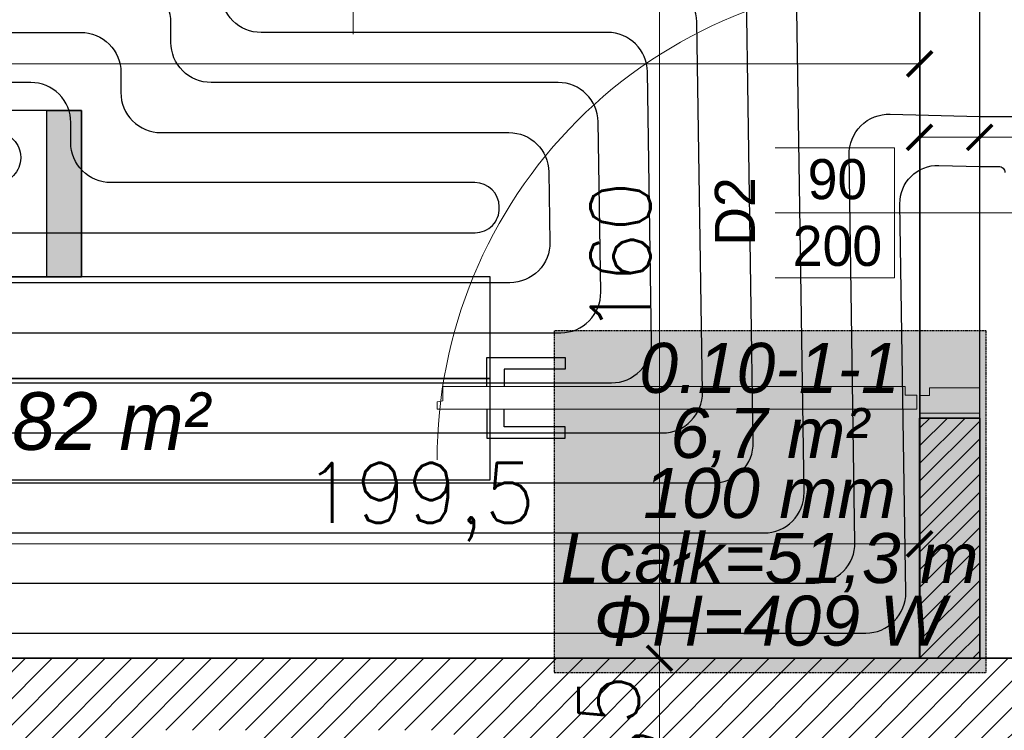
# Model space of a CAD drawing. Header units: millimetres. Extents: x -740 to 33545, y -26688 to 22494.
# Tile 179 of 256: x 11411 to 11608, y 10820 to 10962. Entities that reach past the tile are written whole.
import ezdxf
from ezdxf.enums import TextEntityAlignment as Align
from ezdxf.lldxf.tags import DXFTag

# ---------------------------------------------------------------- set-up
doc = ezdxf.new("R2010")
doc.units = ezdxf.units.MM
doc.header["$MEASUREMENT"] = 0
doc.linetypes.add('HIDDENX2', pattern=[0.1905, 0.127, -0.0635])
doc.layers.get('Defpoints').update_dxf_attribs({"color": 252})
for name, color, linetype, lineweight in [('A_istniejące ściany', 252, 'Continuous', 35), ('A_l.przerywana', 252, 'ICAD_ISO03W100', 9), ('A_opisy', 252, 'Continuous', 15), ('A_projektowane sciany', 252, 'Continuous', 35), ('l.wypełnien', 252, 'Continuous', 5), ('wymiarowanie', 252, 'Continuous', 9)]:
    doc.layers.add(name, color=color, linetype=linetype, lineweight=lineweight)
for name, color, linetype, lineweight, true_color in [('IS_Heating_cooling floor', 7, 'HIDDENX2', 25, 0x008000), ('IS_Przyłącze (powrotne)', 5, 'Continuous', 25, 0x0000ff), ('IS_Przyłącze (zasilające)', 1, 'Continuous', 25, 0xff0000), ('IS_Strefa podłóg', 7, 'Continuous', 25, 0x008000), ('IS_Wężownica OChP', 7, 'Continuous', 25, 0x800080)]:
    doc.layers.add(name, color=color, linetype=linetype, lineweight=lineweight, true_color=true_color)
doc.layers.add('stolarka', color=252, linetype='Continuous')
doc.layers.add('tabelki opis', color=252, linetype='Continuous')
doc.styles.add('Arial__I__', font='ariali.ttf')
doc.styles.add('styl2', font='simplex.shx')
tags = doc.linetypes.add('ICAD_ISO03W100', pattern=[30, 12, -18]).pattern_tags.tags
tags[6:7] = [DXFTag(74, 4), DXFTag(75, 0), DXFTag(340, '0'), DXFTag(46, 1.0), DXFTag(50, 0.0), DXFTag(44, 0.0), DXFTag(45, 0.0)]
tags[4:5] = [DXFTag(74, 4), DXFTag(75, 0), DXFTag(340, '0'), DXFTag(46, 1.0), DXFTag(50, 0.0), DXFTag(44, 0.0), DXFTag(45, 0.0)]
doc.dimstyles.new('Skala 1-50', dxfattribs={"dimtxt": 12, "dimasz": 5, "dimexe": 1, "dimexo": 1, "dimgap": 1.5, "dimtad": 1, "dimdec": 1, "dimrnd": 0.5, "dimtxsty": 'styl2', "dimblk": 'ARCHTICK', "dimcen": 5, "dimadec": 0, "dimazin": 0, "dimtfac": 1, "dimtdec": 1, "dimtmove": 1, "dimatfit": 3, "dimldrblk": 'ARCHTICK', "dimfxl": 0, "dimlwd": -1, "dimlwe": -1, "dimarcsym": 0})

# ---------------------------------------------------------------- blocks, each defined once
blk = doc.blocks.new('_ArchTick')
at = {"color": 0, "linetype": 'ByBlock', "const_width": 0.15}
blk.add_lwpolyline([(-0.5, -0.5), (0.5, 0.5)], dxfattribs=at)
blk = doc.blocks.new('*D1208')
at = {"layer": 'Defpoints', "color": 0}
for p in [(11559.87, 10994.32), (11521.21, 10834.32), (11539.01, 10834.32)]:
    blk.add_point(p, dxfattribs=at)
at = {"layer": 'wymiarowanie', "color": 0}
for p, q in [((11544.01, 10994.32), (11538.01, 10994.32)), ((11539.01, 10994.32), (11539.01, 10834.32)), ((11534.01, 10834.32), (11540.01, 10834.32))]:
    blk.add_line(p, q, dxfattribs=at)
at = {"layer": 'wymiarowanie', "color": 0, "xscale": 5, "yscale": 5, "zscale": 5}
for p, rotation in [((11539.01, 10994.32), 90), ((11539.01, 10834.32), 270)]:
    blk.add_blockref('_ArchTick', p, dxfattribs=dict(at, rotation=rotation))
at = {"layer": 'wymiarowanie', "color": 0, "insert": (11531.21, 10914.32), "char_height": 12, "attachment_point": 5, "rotation": 90, "style": 'styl2'}
blk.add_mtext('160', dxfattribs=at)
blk = doc.blocks.new('*D1209')
at = {"layer": 'Defpoints', "color": 0}
for p in [(11528.14, 10834.32), (11527.57, 10791.99), (11539.01, 10791.99)]:
    blk.add_point(p, dxfattribs=at)
at = {"layer": 'wymiarowanie', "color": 0}
for p, q in [((11534.01, 10834.32), (11540.01, 10834.32)), ((11539.01, 10834.32), (11539.01, 10791.99)), ((11534.01, 10791.99), (11540.01, 10791.99))]:
    blk.add_line(p, q, dxfattribs=at)
at = {"layer": 'wymiarowanie', "color": 0, "xscale": 5, "yscale": 5, "zscale": 5}
for p, rotation in [((11539.01, 10834.32), 90), ((11539.01, 10791.99), 270)]:
    blk.add_blockref('_ArchTick', p, dxfattribs=dict(at, rotation=rotation))
at = {"layer": 'wymiarowanie', "color": 0, "insert": (11530.66, 10813.16), "char_height": 12, "attachment_point": 5, "rotation": 90, "style": 'styl2'}
blk.add_mtext('42,5', dxfattribs=at)
blk = doc.blocks.new('*D1420')
at = {"layer": 'Defpoints', "color": 0}
for p in [(11602.93, 10938.4), (11590.93, 10925.2), (11602.93, 10925.52)]:
    blk.add_point(p, dxfattribs=at)
at = {"layer": 'wymiarowanie', "color": 0}
for p, q in [((11590.93, 10933.4), (11590.93, 10939.4)), ((11602.93, 10933.4), (11602.93, 10939.4)), ((11590.93, 10938.4), (11602.93, 10938.4)), ((11602.93, 10938.4), (11633.39, 10938.4))]:
    blk.add_line(p, q, dxfattribs=at)
at = {"layer": 'wymiarowanie', "color": 0, "xscale": 5, "yscale": 5, "zscale": 5, "rotation": 180}
blk.add_blockref('_ArchTick', (11590.93, 10938.4), dxfattribs=at)
at = {"layer": 'wymiarowanie', "color": 0, "xscale": 5, "yscale": 5, "zscale": 5}
blk.add_blockref('_ArchTick', (11602.93, 10938.4), dxfattribs=at)
at = {"layer": 'wymiarowanie', "color": 0, "insert": (11624.13, 10946.05), "char_height": 12, "attachment_point": 5, "style": 'styl2'}
blk.add_mtext('12', dxfattribs=at)
blk = doc.blocks.new('*D1421')
at = {"layer": 'Defpoints', "color": 0}
for p in [(11722.93, 10938.4), (11722.93, 10928.19), (11602.93, 10925.52)]:
    blk.add_point(p, dxfattribs=at)
at = {"layer": 'wymiarowanie', "color": 0}
for p, q in [((11602.93, 10933.4), (11602.93, 10939.4)), ((11722.93, 10933.4), (11722.93, 10939.4)), ((11602.93, 10938.4), (11722.93, 10938.4))]:
    blk.add_line(p, q, dxfattribs=at)
at = {"layer": 'wymiarowanie', "color": 0, "xscale": 5, "yscale": 5, "zscale": 5, "rotation": 180}
blk.add_blockref('_ArchTick', (11602.93, 10938.4), dxfattribs=at)
at = {"layer": 'wymiarowanie', "color": 0, "xscale": 5, "yscale": 5, "zscale": 5}
blk.add_blockref('_ArchTick', (11722.93, 10938.4), dxfattribs=at)
at = {"layer": 'wymiarowanie', "color": 0, "insert": (11662.93, 10946.2), "char_height": 12, "attachment_point": 5, "style": 'styl2'}
blk.add_mtext('120', dxfattribs=at)
blk = doc.blocks.new('*D2685')
at = {"layer": 'Defpoints', "color": 0}
for p in [(11169.43, 10984.32), (11590.93, 10977.96), (11590.93, 10953.07)]:
    blk.add_point(p, dxfattribs=at)
at = {"layer": 'wymiarowanie', "color": 0}
for p, q in [((11169.43, 10958.07), (11169.43, 10952.07)), ((11590.93, 10958.07), (11590.93, 10952.07)), ((11169.43, 10953.07), (11590.93, 10953.07))]:
    blk.add_line(p, q, dxfattribs=at)
at = {"layer": 'wymiarowanie', "color": 0, "xscale": 5, "yscale": 5, "zscale": 5, "rotation": 180}
blk.add_blockref('_ArchTick', (11169.43, 10953.07), dxfattribs=at)
at = {"layer": 'wymiarowanie', "color": 0, "xscale": 5, "yscale": 5, "zscale": 5}
blk.add_blockref('_ArchTick', (11590.93, 10953.07), dxfattribs=at)
at = {"layer": 'wymiarowanie', "color": 0, "insert": (11380.18, 10961.42), "char_height": 12, "attachment_point": 5, "style": 'styl2'}
blk.add_mtext('421,5', dxfattribs=at)
blk = doc.blocks.new('*D2689')
at = {"layer": 'Defpoints', "color": 0}
for p in [(11590.93, 10857.17), (11391.26, 10834.32), (11590.93, 10834.32)]:
    blk.add_point(p, dxfattribs=at)
at = {"layer": 'wymiarowanie', "color": 0}
for p, q in [((11391.26, 10852.17), (11391.26, 10858.17)), ((11590.93, 10852.17), (11590.93, 10858.17)), ((11391.26, 10857.17), (11590.93, 10857.17))]:
    blk.add_line(p, q, dxfattribs=at)
at = {"layer": 'wymiarowanie', "color": 0, "xscale": 5, "yscale": 5, "zscale": 5, "rotation": 180}
blk.add_blockref('_ArchTick', (11391.26, 10857.17), dxfattribs=at)
at = {"layer": 'wymiarowanie', "color": 0, "xscale": 5, "yscale": 5, "zscale": 5}
blk.add_blockref('_ArchTick', (11590.93, 10857.17), dxfattribs=at)
at = {"layer": 'wymiarowanie', "color": 0, "insert": (11491.09, 10865.52), "char_height": 12, "attachment_point": 5, "style": 'styl2'}
blk.add_mtext('199,5', dxfattribs=at)

msp = doc.modelspace()

# ---------------------------------------------------------------- hatches: boundary and pattern name
at = {"layer": 'IS_Heating_cooling floor', "lineweight": 50, "true_color": 0xffffff, "transparency": 33554687}
msp.add_hatch(color=7, dxfattribs=at).paths.add_polyline_path([(11517.94, 10831.45), (11604.22, 10831.45), (11604.22, 10899.75), (11517.94, 10899.75)])
at = {"layer": 'l.wypełnien'}
h = msp.add_hatch(dxfattribs=at)
h.set_pattern_fill('ANSI31', color=256, scale=30, style=0)
h.paths.add_polyline_path([(11391.26, 10402.52), (11391.26, 10359.34), (11839.15, 10359.34), (11839.15, 9782.76), (11774.02, 9782.76), (11774.02, 9765.83), (11774.02, 9754.82), (11774.02, 9739.58), (11839.15, 9739.58), (11882.33, 9739.58), (11882.33, 10522.75), (11866.24, 10522.75), (11854.39, 10522.75), (11839.15, 10522.75), (11839.15, 10402.52), (11426.82, 10402.52), (11426.82, 10552.38), (11401.42, 10552.38), (11401.42, 10402.52)])
h.paths.add_polyline_path([(11391.26, 10834.32), (11391.26, 10791.99), (11401.42, 10791.99), (11401.42, 10654.38), (11426.82, 10654.38), (11426.82, 10791.99), (11839.15, 10791.99), (11839.15, 10677.69), (11854.39, 10677.69), (11866.24, 10677.69), (11882.33, 10677.69), (11882.33, 11331.32), (11882.33, 11374.5), (11799.42, 11374.5), (11799.42, 11331.32), (11839.15, 11331.32), (11839.15, 10994.32), (11839.15, 10834.32), (11699.45, 10834.32), (11685.18, 10834.32), (11640.68, 10834.32), (11401.42, 10834.32)])
h.paths.add_polyline_path([(11477.62, 10806.38), (11477.62, 10819.93), (11497.94, 10819.93), (11497.94, 10806.38)], flags=16)
h.paths.add_polyline_path([(11438.67, 10819.93), (11438.67, 10806.38), (11457.3, 10806.38), (11457.3, 10819.93)], flags=16)
h.paths.add_polyline_path([(11429.29, 9739.58), (11429.29, 9782.76), (11384.13, 9782.76), (11384.13, 9739.58)])
h.paths.add_polyline_path([(11624.02, 9739.58), (11624.02, 9782.76), (11579.29, 9782.76), (11579.29, 9739.58)])
h = msp.add_hatch(dxfattribs=at)
h.set_pattern_fill('ANSI31', color=256, scale=20, style=0)
h.paths.add_polyline_path([(11528.81, 11006.32), (11528.81, 10994.32), (11590.93, 10994.32), (11590.93, 10984.32), (11602.93, 10984.32), (11602.93, 10994.32), (11616.93, 10994.32), (11616.93, 11006.32), (11602.93, 11006.32), (11602.93, 11114.32), (11839.15, 11114.32), (11839.15, 11126.32), (11590.93, 11126.32), (11590.93, 11006.32)])
h.paths.add_polyline_path([(11391.26, 10994.32), (11391.26, 11006.32), (11404.81, 11006.32), (11404.81, 11331.32), (11416.81, 11331.32), (11416.81, 11006.32), (11426.81, 11006.32), (11426.81, 10994.32)])
h.paths.add_polyline_path([(11708.93, 10994.32), (11708.93, 11006.32), (11839.15, 11006.32), (11839.15, 10994.32), (11734.93, 10994.32), (11734.93, 10984.32), (11722.93, 10984.32), (11722.93, 10994.32)])
h.paths.add_polyline_path([(11289.26, 10994.32), (11289.26, 11006.32), (11169.43, 11006.32), (11169.43, 10994.32)])
h.paths.add_polyline_path([(11734.93, 10834.32), (11734.93, 10892.32), (11722.93, 10892.32), (11722.93, 10834.32)])
h.paths.add_polyline_path([(11602.93, 10834.32), (11602.93, 10882.32), (11590.93, 10882.32), (11590.93, 10834.32)])
at = {"layer": 'tabelki opis'}
msp.add_hatch(color=256, dxfattribs=at).paths.add_polyline_path([(11423.57, 10910.51), (11423.57, 10943.78), (11416.61, 10943.78), (11416.61, 10910.51)])

# ---------------------------------------------------------------- linework, layer by layer
at = {"layer": 'A_istniejące ściany'}
msp.add_lwpolyline([(11699.45, 10834.32), (11401.42, 10834.32)], dxfattribs=at)
at = {"layer": 'A_l.przerywana', "ltscale": 0.3}
msp.add_lwpolyline([(11602.93, 10882.32), (11590.93, 10882.32), (11590.93, 10984.32), (11602.93, 10984.32)], close=True, dxfattribs=at)
at = {"layer": 'A_opisy'}
msp.add_line((11477.81, 10959.04), (11477.81, 11024.04), dxfattribs=at)
at = {"layer": 'A_projektowane sciany'}
for p, q in [((11590.93, 10882.32), (11602.93, 10882.32)), ((11590.93, 10882.32), (11590.93, 10834.32)), ((11602.93, 10882.32), (11602.93, 10834.32))]:
    msp.add_line(p, q, dxfattribs=at)
at = {"layer": 'IS_Heating_cooling floor'}
msp.add_lwpolyline([(11517.94, 10831.45), (11604.22, 10831.45), (11604.22, 10899.75), (11517.94, 10899.75)], close=True, dxfattribs=at)
at = {"layer": 'IS_Przyłącze (zasilające)', "color": 132, "true_color": 0x00c8c8, "transparency": 33554687}
msp.add_lwpolyline([(11336.27, 10742), (11336.27, 10881.35, -0.414214), (11344.27, 10889.35), (11529.41, 10889.35, 0.418674), (11537.41, 10897.47), (11536.59, 10951.47, 0.409767), (11528.59, 10959.35), (11459.42, 10959.35, -0.414214), (11451.42, 10967.35), (11451.42, 10971.35, 0.414214), (11443.42, 10979.35), (11388.27, 10979.35, -0.414214), (11380.27, 10987.35), (11380.27, 11006.35), (11380.27, 11008.85)], format="xyb", dxfattribs=at)
at = {"layer": 'IS_Strefa podłóg', "extrusion": (0, -9.76241e-58, -1)}
msp.add_lwpolyline([(-11602.95, 11114.35), (-11839.15, 11114.35), (-11839.11, 11057.02), (-11839.15, 11044.35), (-11839.15, 11006.35), (-11702.47, 11006.35), (-11702.95, 10994.35), (-11722.95, 10994.35), (-11722.95, 10984.35), (-11734.14, 10984.35), (-11734.95, 10994.35), (-11839.15, 10994.35), (-11839.11, 10834.35), (-11734.95, 10834.34), (-11734.95, 10893.35), (-11722.95, 10892.35), (-11722.95, 10834.34), (-11602.95, 10834.34)], close=True, dxfattribs=at)
at = {"layer": 'IS_Wężownica OChP', "color": 212, "true_color": 0xc800c8, "transparency": 33554687, "extrusion": (0, 0, -1)}
for points in [[(-11334.27, 10899.35), (-11519.26, 10899.35, -0.418675), (-11527.26, 10907.47), (-11526.74, 10941.47, -0.409766), (-11518.74, 10949.35), (-11449.42, 10949.35, 0.414214), (-11441.42, 10957.35), (-11441.42, 10961.35, -0.414214), (-11433.42, 10969.35), (-11378.27, 10969.35, 0.414214)], [(-11368.27, 10959.35), (-11423.42, 10959.35, 0.414214), (-11431.42, 10951.35), (-11431.42, 10947.35, -0.414214), (-11439.42, 10939.35), (-11508.89, 10939.35, 0.409765), (-11516.89, 10931.47), (-11517.11, 10917.47, 0.418676), (-11509.11, 10909.35), (-11324.27, 10909.35, -0.414214)], [(-11314.27, 10919.35), (-11502.18, 10919.35, -0.418673), (-11507, 10924.25), (-11507, 10924.52, -0.409768), (-11502.1, 10929.35), (-11429.42, 10929.35, 0.414214), (-11421.42, 10937.35), (-11421.42, 10941.35, -0.414214), (-11413.42, 10949.35), (-11358.27, 10949.35, 0.414214)], [(-11406.52, 10939.35, 0.414214), (-11411.42, 10934.45), (-11411.42, 10934.25, 0.414214), (-11406.52, 10929.35)]]:
    msp.add_lwpolyline(points, format="xyb", dxfattribs=at)
at = {"layer": 'IS_Wężownica OChP', "color": 12, "true_color": 0xc80000, "transparency": 33554687, "extrusion": (0, 0, -1)}
msp.add_lwpolyline([(-11605.45, 10932.59), (-11606.72, 10932.59, 0.414214), (-11607.95, 10931.37)], format="xyb", dxfattribs=at)
at = {"layer": 'stolarka'}
for points in [[(11504.5, 10888.6), (11504.5, 10894.4), (11520.16, 10894.4), (11520.16, 10892.08), (11507.98, 10892.08), (11507.98, 10888.6)], [(11504.5, 10884.07), (11504.5, 10878.27), (11520.16, 10878.27), (11520.16, 10880.59), (11507.98, 10880.59), (11507.98, 10884.07)]]:
    msp.add_lwpolyline(points, dxfattribs=at)
at = {"layer": 'stolarka', "lineweight": 9}
for points in [[(11590.35, 10886.86), (11590.35, 10884.07), (11494.58, 10884.07), (11494.59, 10885.58), (11495.74, 10885.76), (11495.74, 10888.6), (11588.05, 10888.6), (11588.05, 10886.86), (11590.35, 10886.86)], [(11592.9, 10888.32), (11592.9, 10886.81), (11590.93, 10886.81), (11590.93, 10883.27), (11602.93, 10883.27), (11602.93, 10888.32), (11592.9, 10888.32)]]:
    msp.add_lwpolyline(points, dxfattribs=at)
at = {"layer": 'stolarka', "linetype": 'ICAD_ISO03W100', "lineweight": 13, "ltscale": 0.3}
msp.add_arc((11590.35, 10874.07), 95.77, 90.0003, 180.0531, dxfattribs=at)
at = {"layer": 'tabelki opis'}
for points in [[(11423.57, 10943.78), (11340.41, 10943.78), (11340.41, 10910.51), (11423.57, 10910.51), (11423.57, 10943.78)], [(11340.41, 10890.24), (11505.14, 10890.24), (11505.14, 10910.51), (11340.41, 10910.51), (11340.41, 10890.24)], [(11340.41, 10869.96), (11505.14, 10869.96), (11505.14, 10890.24), (11340.41, 10890.24), (11340.41, 10869.96)]]:
    msp.add_lwpolyline(points, dxfattribs=at)
msp.add_lwpolyline([(11423.57, 10910.51), (11416.61, 10910.51), (11416.61, 10943.78), (11423.57, 10943.78)], close=True, dxfattribs=at)

# ---------------------------------------------------------------- texts
at = {"layer": 'IS_Heating_cooling floor', "style": 'Arial__I__'}
for s, p in [('0.10-1-1', (11560.95, 10884.34)), ('100 mm', (11560.95, 10859.34))]:
    msp.add_text(s, height=10, dxfattribs=at).set_placement(p, align=Align.BOTTOM_CENTER)
for s, p in [('6,7 m²', (11560.95, 10879.34)), ('Lcałk=51,3 m', (11560.95, 10854.34))]:
    msp.add_text(s, height=10, dxfattribs=at).set_placement(p, align=Align.MIDDLE_CENTER)
msp.add_text('ΦH=409 W', height=10, dxfattribs=at).set_placement((11560.95, 10846.84), align=Align.TOP_CENTER)
at = {"layer": 'tabelki opis', "insert": (11396.87, 10887.47), "char_height": 11.52, "width": 68.7387, "attachment_point": 1}
msp.add_mtext('{\\fCentury Gothic|b0|i1|c238|p34;4,82 m²}', dxfattribs=at)

# ---------------------------------------------------------------- dimensions: what is measured, and where the dimension line sits
at = {"layer": 'wymiarowanie'}
for base, p1, p2, picture, middle in [((11590.93, 10953.07), (11169.43, 10984.32), (11590.93, 10977.96), '*D2685', (11380.18, 10961.42)), ((11722.93, 10938.4), (11602.93, 10925.52), (11722.93, 10928.19), '*D1421', (11662.93, 10946.2)), ((11590.93, 10857.17), (11391.26, 10834.32), (11590.93, 10834.32), '*D2689', (11491.09, 10865.52))]:
    dim = msp.add_linear_dim(base=base, p1=p1, p2=p2, dimstyle='Skala 1-50', dxfattribs=at)
    dim.commit()
    dim.dimension.update_dxf_attribs({"geometry": picture, "text_midpoint": middle})
dim = msp.add_linear_dim(base=(11539.01, 10791.99), p1=(11528.14, 10834.32), p2=(11527.57, 10791.99), angle=90, dimstyle='Skala 1-50', dxfattribs=at)
dim.commit()
dim.dimension.update_dxf_attribs({"geometry": '*D1209', "text_midpoint": (11530.66, 10813.16)})

# ---------------------------------------------------------------- next in the draw order: texts
at = {"layer": 'A_opisy', "ltscale": 0.3, "insert": (11572.93, 10923.32), "char_height": 8, "width": 26, "attachment_point": 5, "bg_fill": 2}
msp.add_mtext('\\pi3.19200;{\\fCentury Gothic|b0|i0|c238|p0;90}\\P{\\fCentury Gothic|b0|i0|c238|p0;200}', dxfattribs=at)

# ---------------------------------------------------------------- next in the draw order: linework, layer by layer
at = {"layer": 'A_opisy'}
msp.add_line((11640.93, 10923.32), (11585.93, 10923.32), dxfattribs=at)
at = {"layer": 'A_opisy', "lineweight": 30, "ltscale": 0.3}
msp.add_lwpolyline([(11546.93, 10910.32), (11546.93, 10936.32), (11559.93, 10936.32), (11559.93, 10910.32)], close=True, dxfattribs=at)
at = {"layer": 'A_opisy', "ltscale": 0.3}
for points in [[(11559.93, 10936.32), (11585.93, 10936.32), (11585.93, 10923.32), (11559.93, 10923.32)], [(11559.93, 10923.32), (11585.93, 10923.32), (11585.93, 10910.32), (11559.93, 10910.32)]]:
    msp.add_lwpolyline(points, close=True, dxfattribs=at)

# ---------------------------------------------------------------- next in the draw order: dimensions: what is measured, and where the dimension line sits
at = {"layer": 'wymiarowanie'}
dim = msp.add_linear_dim(base=(11539.01, 10834.32), p1=(11559.87, 10994.32), p2=(11521.21, 10834.32), angle=90, dimstyle='Skala 1-50', dxfattribs=at)
dim.commit()
dim.dimension.update_dxf_attribs({"geometry": '*D1208', "text_midpoint": (11531.21, 10914.32)})
dim = msp.add_linear_dim(base=(11602.93, 10938.4), p1=(11590.93, 10925.2), p2=(11602.93, 10925.52), dimstyle='Skala 1-50', dxfattribs=at)
dim.commit()
dim.dimension.update_dxf_attribs({"geometry": '*D1420', "text_midpoint": (11624.13, 10938.4), "dimtype": 160})

# ---------------------------------------------------------------- next in the draw order: texts
at = {"layer": 'A_opisy', "ltscale": 0.3, "insert": (11554.04, 10923.58), "char_height": 8, "width": 26, "attachment_point": 5, "rotation": 90, "bg_fill": 2}
msp.add_mtext('{\\fCentury Gothic|b0|i0|c238|p0;D2}', dxfattribs=at)

# ---------------------------------------------------------------- next in the draw order: linework, layer by layer
at = {"layer": 'IS_Przyłącze (powrotne)', "color": 132, "true_color": 0x00c8c8, "transparency": 33554687}
msp.add_lwpolyline([(11346.27, 10752), (11346.27, 10871.35, -0.414214), (11354.27, 10879.35), (11539.57, 10879.35, 0.418674), (11547.57, 10887.47), (11546.44, 10961.47, 0.409767), (11538.44, 10969.35), (11469.42, 10969.35, -0.414214), (11461.42, 10977.35), (11461.42, 10981.35, 0.414214), (11453.42, 10989.35), (11398.27, 10989.35, -0.414214), (11390.27, 10997.35), (11390.27, 11006.31), (11390.11, 11013.85)], format="xyb", dxfattribs=at)
at = {"layer": 'IS_Przyłącze (powrotne)', "color": 9, "true_color": 0xc8c8c8, "transparency": 33554687}
msp.add_lwpolyline([(11347.47, 10468.52), (11347.47, 10532.36, 0.417763), (11342.07, 10537.69), (11341.85, 10537.69, -0.417763), (11336.45, 10543.03), (11336.45, 10634.42, -0.414214), (11344.45, 10642.42), (11368.45, 10642.42, 0.414214), (11376.45, 10650.42), (11376.45, 10762.03, 0.414214), (11371.46, 10767.02), (11371.26, 10767.02, -0.414214), (11366.27, 10772), (11366.27, 10851.35, -0.414214), (11374.27, 10859.35), (11559.87, 10859.35, 0.418674), (11567.87, 10867.47), (11566.14, 10981.47, 0.409767), (11558.14, 10989.35), (11489.42, 10989.35, -0.414214), (11481.42, 10997.35), (11481.42, 11006.35), (11481.42, 11008.85)], format="xyb", dxfattribs=at)
at = {"layer": 'IS_Przyłącze (powrotne)', "color": 12, "true_color": 0xc80000, "transparency": 33554687, "extrusion": (0, 0, -1)}
msp.add_lwpolyline([(-11352.47, 10433.54), (-11352.47, 10465.84, 0.424074), (-11354.42, 10467.73, -0.424074), (-11356.45, 10469.61), (-11356.45, 10614.42, 0.414214), (-11364.45, 10622.42), (-11388.45, 10622.42, -0.414214), (-11396.45, 10630.42), (-11396.45, 10782.03, -0.414214), (-11391.46, 10787.02), (-11391.26, 10787.02, 0.414214), (-11386.27, 10792), (-11386.27, 10831.35, 0.414214), (-11394.27, 10839.35), (-11580.18, 10839.35, -0.418674), (-11588.18, 10847.47), (-11587, 10925.11, 0.425797), (-11594.75, 10932.79), (-11602.93, 10932.59), (-11605.45, 10932.59)], format="xyb", dxfattribs=at)
at = {"layer": 'IS_Przyłącze (zasilające)', "color": 9, "true_color": 0xc8c8c8, "transparency": 33554687}
msp.add_lwpolyline([(11344.97, 10463.51), (11344.97, 10519.67, 0.416325), (11336.91, 10527.67), (11334.5, 10527.65, -0.416325), (11326.45, 10535.65), (11326.45, 10644.42, -0.414214), (11334.45, 10652.42), (11358.45, 10652.42, 0.414214), (11366.45, 10660.42), (11366.45, 10752.03, 0.414214), (11361.46, 10757.02), (11361.26, 10757.02, -0.414214), (11356.27, 10762), (11356.27, 10861.35, -0.414214), (11364.27, 10869.35), (11549.72, 10869.35, 0.418674), (11557.72, 10877.47), (11556.29, 10971.47, 0.409767), (11548.29, 10979.35), (11479.42, 10979.35, -0.414214), (11471.42, 10987.35), (11471.42, 11006.35), (11471.42, 11013.85)], format="xyb", dxfattribs=at)
at = {"layer": 'IS_Przyłącze (zasilające)', "color": 12, "true_color": 0xc80000, "transparency": 33554687, "extrusion": (0, 0, -1)}
msp.add_lwpolyline([(-11348.21, 10547.79), (-11347.31, 10547.75, 0.425341), (-11346.45, 10548.58), (-11346.45, 10624.42, 0.414214), (-11354.45, 10632.42), (-11378.45, 10632.42, -0.414214), (-11386.45, 10640.42), (-11386.45, 10772.03, -0.414214), (-11381.46, 10777.02), (-11381.26, 10777.02, 0.414214), (-11376.27, 10782), (-11376.27, 10841.35, 0.414214), (-11384.27, 10849.35), (-11570.03, 10849.35, -0.418674), (-11578.03, 10857.47), (-11576.85, 10934.91, 0.425813), (-11585.04, 10943.03), (-11602.9, 10942.59), (-11610.45, 10942.59)], format="xyb", dxfattribs=at)
at = {"layer": 'IS_Strefa podłóg', "extrusion": (0, 0, -1)}
msp.add_lwpolyline([(-11169.47, 10834.32), (-11169.47, 10994.35), (-11590.95, 10994.35), (-11590.95, 10834.34)], close=True, dxfattribs=at)

doc.saveas('drawing.dxf')
